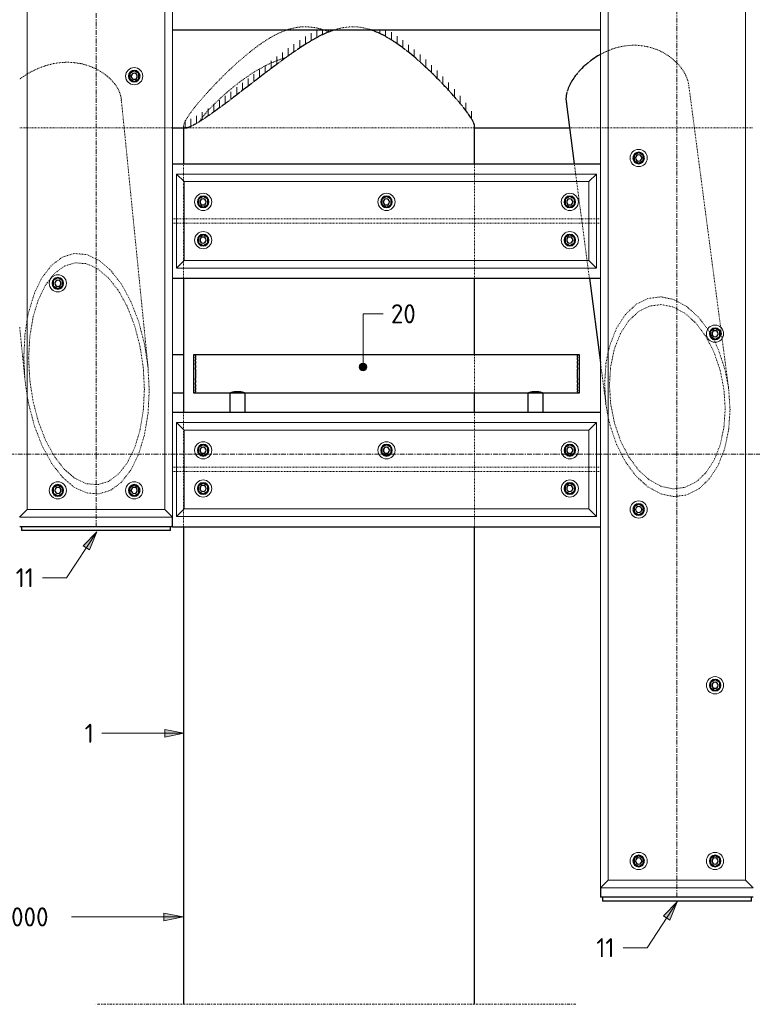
# Model space of a CAD drawing. Header units: millimetres. Extents: x -236694 to -141708, y -41476 to 103952.
# Tile 4 of 103: x -217655 to -215737, y -1440 to 1137. Entities that reach past the tile are written whole.
import ezdxf

# ---------------------------------------------------------------- set-up
doc = ezdxf.new("R2010")
doc.units = ezdxf.units.MM
for name, pattern in [('Dash dot', [15.875, 6.35, -4.7625, 0, -4.7625]), ('Grid Line', [22.225, 12.7, -3.175, 3.175, -3.175]), ('XX-HIDDEN', [4, 2, -2])]:
    doc.linetypes.add(name, pattern=pattern)
for name, color, linetype, lineweight in [('N-CO-BC-BETONVORM-G', 50, 'Continuous', 25), ('N-CO-BC-BETONVORM-G-1', 50, 'XX-HIDDEN', 18), ('N-CO-BC-BETONVORM-GN', 10, 'XX-HIDDEN', 18), ('N-CO-KC-KUNSTSTOFVORM-G', 7, 'Continuous', 13), ('N-CO-SC-STAALVORM-G', 10, 'Continuous', 25), ('X-XX-AL-CONSTRUCTIELIJN-G-1', 7, 'Grid Line', 18), ('X-XX-AL-CONSTRUCTIELIJN-G-2', 7, 'Dash dot', 18), ('X-XX-AL-T25-1', 250, 'Continuous', 13), ('X-XX-AL-T25-2', 7, 'Continuous', 13), ('X-XX-AL-VERWIJZING-G-1', 7, 'Grid Line', 18), ('X_XX_AL_DETAIL1_G', 7, 'Continuous', 13)]:
    doc.layers.add(name, color=color, linetype=linetype, lineweight=lineweight)
doc.styles.add('NLCS-ISO_1', font='NLCS-ISO.ttf', dxfattribs={"height": 50})

# ---------------------------------------------------------------- blocks, each defined once
blk = doc.blocks.new('GM_afdekklepje - GM_afdekklepje-V1-Doorsnede 1 dubbel geleidewerk')
at = {"layer": 'N-CO-SC-STAALVORM-G'}
for p, q in [((-246187.3, -190), (-246187.3, -200)), ((-246160.3, -200), (-246187.3, -200)), ((-245824.3, -200), (-246160.3, -200)), ((-245797.3, -200), (-245824.3, -200)), ((-245797.3, -200), (-245797.3, -190))]:
    blk.add_line(p, q, dxfattribs=at)
blk = doc.blocks.new('GM_Hakorit_3820 - GM_Hakorit_3820-3593615-Doorsnede 1 dubbel geleidewerk')
at = {"layer": 'N-CO-KC-KUNSTSTOFVORM-G'}
for p, q in [((-244671.6, 2684.9), (-244671.6, -1134.9)), ((-244651.6, 2665), (-244651.6, -1115)), ((-244291.6, 2665), (-244291.6, -1115)), ((-244671.6, -1135), (-244651.6, -1115)), ((-244651.6, -1115), (-244291.6, -1115)), ((-244291.6, -1115), (-244271.6, -1135)), ((-244271.6, -1135), (-244671.5, -1135))]:
    blk.add_line(p, q, dxfattribs=at)
for centre, start, end in [((-244571.6, 775), 90, 270), ((-244571.6, 775), 270, 90), ((-244371.6, 315), 90, 270), ((-244371.6, 315), 270, 90), ((-244571.6, -145), 90, 270), ((-244571.6, -145), 270, 90), ((-244371.6, -605), 90, 270), ((-244371.6, -605), 270, 90), ((-244571.6, -1065), 90, 270), ((-244571.6, -1065), 270, 90), ((-244371.6, -1065), 90, 270), ((-244371.6, -1065), 270, 90)]:
    blk.add_arc(centre, 22.5, start, end, dxfattribs=at)
blk = doc.blocks.new('GM_Hakorit_2850 - GM_Hakorit_2850-3594086-Doorsnede 1 dubbel geleidewerk')
at = {"layer": 'N-CO-KC-KUNSTSTOFVORM-G'}
for p, q in [((-245792.3, 2684.9), (-245792.3, -164.9)), ((-246172.3, 2665), (-246172.3, -145)), ((-245812.3, 2665), (-245812.3, -145)), ((-246192.3, -165), (-246172.3, -145)), ((-246172.3, -145), (-245812.3, -145)), ((-245812.3, -145), (-245792.3, -165)), ((-245792.3, -165), (-246192.2, -165))]:
    blk.add_line(p, q, dxfattribs=at)
for centre, start, end in [((-245892.3, 989), 90, 270), ((-245892.3, 989), 270, 90), ((-246092.3, 447), 90, 270), ((-246092.3, 447), 270, 90), ((-246092.3, -95), 90, 270), ((-246092.3, -95), 270, 90), ((-245892.3, -95), 90, 270), ((-245892.3, -95), 270, 90)]:
    blk.add_arc(centre, 22.5, start, end, dxfattribs=at)
blk = doc.blocks.new('GM_Hakorit_1100 - GM_Hakorit_1100-3713549-Doorsnede 1 dubbel geleidewerk')
at = {"layer": 'N-CO-KC-KUNSTSTOFVORM-G'}
for p, q in [((-244682, 2683), (-245781.9, 2683)), ((-245781.9, 2683), (-245761.9, 2663)), ((-245781.9, 2437.1), (-245781.9, 2682.9)), ((-244701.9, 2663), (-244681.9, 2683)), ((-244681.9, 2682.9), (-244681.9, 2437.1)), ((-244701.9, 2663), (-245761.9, 2663)), ((-245761.9, 2663), (-245761.9, 2457)), ((-244701.9, 2457), (-244701.9, 2663)), ((-245761.9, 2457), (-245781.9, 2437)), ((-244701.9, 2457), (-245761.9, 2457)), ((-244681.9, 2437), (-244701.9, 2457)), ((-244682, 2437), (-245781.9, 2437))]:
    blk.add_line(p, q, dxfattribs=at)
for centre, start, end in [((-245711.9, 2610), 0, 180), ((-245231.9, 2610), 360, 180), ((-244751.9, 2610), 360, 180), ((-245711.9, 2610), 180, 0), ((-245231.9, 2610), 180, 360), ((-244751.9, 2610), 180, 360), ((-245711.9, 2510), 0, 180), ((-244751.9, 2510), 0, 180), ((-245711.9, 2510), 180, 0), ((-244751.9, 2510), 180, 360)]:
    blk.add_arc(centre, 22.5, start, end, dxfattribs=at)
blk = doc.blocks.new('GM_Bouten_Moeren_Zeskant - M16-3610774-Doorsnede 1 dubbel geleidewerk')
at = {"layer": 'N-CO-SC-STAALVORM-G'}
for p, q in [((-248188.5, 2523.9), (-248200.5, 2516.9)), ((-248200.5, 2516.9), (-248200.5, 2503.1)), ((-248200.5, 2503.1), (-248188.5, 2496.1)), ((-248176.5, 2516.9), (-248188.5, 2523.9)), ((-248188.5, 2496.1), (-248176.5, 2503.1)), ((-248176.5, 2503.1), (-248176.5, 2516.9))]:
    blk.add_line(p, q, dxfattribs=at)
for radius, start, end in [(15, 0, 180), (15, 180, 0), (8, 0, 180), (8, 180, 0)]:
    blk.add_arc((-248188.5, 2510), radius, start, end, dxfattribs=at)
blk = doc.blocks.new('GM_Haalbuis_1000 - GM_Haalbuis_1000-3602095-Doorsnede 1 dubbel geleidewerk')
at = {"layer": 'N-CO-SC-STAALVORM-G'}
for p, q in [((-245731.9, 260), (-245736.9, 260)), ((-245736.9, 260), (-245736.9, 210)), ((-245731.9, 260), (-245731.9, 258.4)), ((-244731.9, 260), (-245731.9, 260)), ((-245731.9, 257.4), (-245731.9, 258.3)), ((-244726.9, 260), (-244731.9, 260)), ((-244731.9, 258.4), (-244731.9, 260)), ((-244731.9, 258.3), (-244731.9, 257.4)), ((-244726.9, 210), (-244726.9, 260)), ((-245731.9, 257.4), (-245731.9, 254.1)), ((-245731.9, 251.7), (-245731.9, 254.1)), ((-245731.9, 251.7), (-245731.9, 247)), ((-245731.9, 243.6), (-245731.9, 247)), ((-245731.9, 243.6), (-245731.9, 237.5)), ((-245731.9, 233.5), (-245731.9, 237.6)), ((-245731.9, 233.6), (-245731.9, 225.9)), ((-244731.9, 254.1), (-244731.9, 257.4)), ((-244731.9, 254.1), (-244731.9, 251.7)), ((-244731.9, 247), (-244731.9, 251.7)), ((-244731.9, 247), (-244731.9, 243.6)), ((-244731.9, 237.5), (-244731.9, 243.6)), ((-244731.9, 237.6), (-244731.9, 233.5)), ((-244731.9, 225.9), (-244731.9, 233.6)), ((-245736.9, 210), (-245736.9, 160)), ((-245731.9, 222.1), (-245731.9, 225.9)), ((-245731.9, 222.1), (-245731.9, 210)), ((-245731.9, 210), (-245731.9, 197.9)), ((-244731.9, 225.9), (-244731.9, 222.1)), ((-244731.9, 210), (-244731.9, 222.1)), ((-244731.9, 197.9), (-244731.9, 210)), ((-244726.9, 160), (-244726.9, 210)), ((-245731.9, 194.1), (-245731.9, 197.9)), ((-245731.9, 194.1), (-245731.9, 186.4)), ((-245731.9, 182.4), (-245731.9, 186.5)), ((-245731.9, 182.5), (-245731.9, 176.4)), ((-244731.9, 197.9), (-244731.9, 194.1)), ((-244731.9, 186.4), (-244731.9, 194.1)), ((-244731.9, 186.5), (-244731.9, 182.4)), ((-244731.9, 176.4), (-244731.9, 182.5)), ((-245736.9, 160), (-245731.9, 160)), ((-245731.9, 173), (-245731.9, 176.4)), ((-245731.9, 173), (-245731.9, 168.3)), ((-245731.9, 165.9), (-245731.9, 168.3)), ((-245731.9, 165.9), (-245731.9, 162.6)), ((-245731.9, 161.7), (-245731.9, 162.6)), ((-245731.9, 161.6), (-245731.9, 160)), ((-245731.9, 160), (-244731.9, 160)), ((-245641.9, 160), (-245641.9, 110)), ((-245601.9, 110), (-245601.9, 160)), ((-244861.9, 160), (-244861.9, 110)), ((-244821.9, 110), (-244821.9, 160)), ((-244731.9, 176.4), (-244731.9, 173)), ((-244731.9, 168.3), (-244731.9, 173)), ((-244731.9, 168.3), (-244731.9, 165.9)), ((-244731.9, 162.6), (-244731.9, 165.9)), ((-244731.9, 162.6), (-244731.9, 161.7)), ((-244731.9, 160), (-244731.9, 161.6)), ((-244731.9, 160), (-244726.9, 160))]:
    blk.add_line(p, q, dxfattribs=at)
for points, knots in [([(-245641.9, 160), (-245641.9, 160), (-245641.7, 160.1), (-245641.2, 160.3), (-245640.7, 160.5), (-245640, 160.7), (-245639.2, 161), (-245638.5, 161.3), (-245637.8, 161.5), (-245637.4, 161.6), (-245637.2, 161.7)], [-0.9884505, -0.9884505, -0.9884505, -0.9884505, -0.9444444, -0.9166667, -0.8888889, -0.8611111, -0.8333333, -0.8055556, -0.7916667, -0.7777778, -0.7777778, -0.7777778, -0.7777778]), ([(-245637.2, 161.7), (-245637, 161.7), (-245636.7, 161.9), (-245635.9, 162.1), (-245634.8, 162.4), (-245633.7, 162.7), (-245632.7, 162.9), (-245632, 163.1), (-245631.2, 163.2), (-245630.2, 163.4), (-245628.8, 163.7), (-245627.1, 163.9), (-245625.4, 164.1), (-245623.7, 164.1), (-245621.9, 164.2), (-245620.1, 164.1), (-245618.4, 164.1), (-245616.7, 163.9), (-245615, 163.7), (-245613.7, 163.4), (-245612.6, 163.2), (-245611.9, 163.1), (-245611.1, 162.9), (-245610.2, 162.7), (-245609, 162.4), (-245608, 162.1), (-245607.2, 161.9), (-245606.8, 161.7), (-245606.6, 161.7)], [-0.7777778, -0.7777778, -0.7777778, -0.7777778, -0.7638889, -0.75, -0.7222222, -0.6944444, -0.6805556, -0.6666667, -0.6527778, -0.6388889, -0.6111111, -0.5833333, -0.5555556, -0.5277778, -0.5, -0.4722222, -0.4444444, -0.4166667, -0.3888889, -0.3611111, -0.3472222, -0.3333333, -0.3194444, -0.3055556, -0.2777778, -0.25, -0.2361111, -0.2222222, -0.2222222, -0.2222222, -0.2222222]), ([(-245606.6, 161.7), (-245606.4, 161.6), (-245606.1, 161.5), (-245605.4, 161.3), (-245604.6, 161), (-245603.8, 160.7), (-245603.1, 160.5), (-245602.6, 160.3), (-245602.1, 160.1), (-245602, 160), (-245601.9, 160)], [-0.2222222, -0.2222222, -0.2222222, -0.2222222, -0.2083333, -0.1944444, -0.1666667, -0.1388889, -0.1111111, -0.0833333, -0.0555556, -0.0115545, -0.0115545, -0.0115545, -0.0115545]), ([(-244861.9, 160), (-244861.9, 160), (-244861.7, 160.1), (-244861.2, 160.3), (-244860.7, 160.5), (-244860, 160.7), (-244859.2, 161), (-244858.5, 161.3), (-244857.8, 161.5), (-244857.4, 161.6), (-244857.2, 161.7)], [-0.9884505, -0.9884505, -0.9884505, -0.9884505, -0.9444444, -0.9166667, -0.8888889, -0.8611111, -0.8333333, -0.8055556, -0.7916667, -0.7777778, -0.7777778, -0.7777778, -0.7777778]), ([(-244857.2, 161.7), (-244857, 161.7), (-244856.7, 161.9), (-244855.9, 162.1), (-244854.8, 162.4), (-244853.7, 162.7), (-244852.7, 162.9), (-244852, 163.1), (-244851.2, 163.2), (-244850.2, 163.4), (-244848.8, 163.7), (-244847.1, 163.9), (-244845.4, 164.1), (-244843.7, 164.1), (-244841.9, 164.2), (-244840.1, 164.1), (-244838.4, 164.1), (-244836.7, 163.9), (-244835, 163.7), (-244833.7, 163.4), (-244832.6, 163.2), (-244831.9, 163.1), (-244831.1, 162.9), (-244830.2, 162.7), (-244829, 162.4), (-244828, 162.1), (-244827.2, 161.9), (-244826.8, 161.7), (-244826.6, 161.7)], [-0.7777778, -0.7777778, -0.7777778, -0.7777778, -0.7638889, -0.75, -0.7222222, -0.6944444, -0.6805556, -0.6666667, -0.6527778, -0.6388889, -0.6111111, -0.5833333, -0.5555556, -0.5277778, -0.5, -0.4722222, -0.4444444, -0.4166667, -0.3888889, -0.3611111, -0.3472222, -0.3333333, -0.3194444, -0.3055556, -0.2777778, -0.25, -0.2361111, -0.2222222, -0.2222222, -0.2222222, -0.2222222]), ([(-244826.6, 161.7), (-244826.4, 161.6), (-244826.1, 161.5), (-244825.4, 161.3), (-244824.6, 161), (-244823.8, 160.7), (-244823.1, 160.5), (-244822.6, 160.3), (-244822.1, 160.1), (-244822, 160), (-244821.9, 160)], [-0.2222222, -0.2222222, -0.2222222, -0.2222222, -0.2083333, -0.1944444, -0.1666667, -0.1388889, -0.1111111, -0.0833333, -0.0555556, -0.0115545, -0.0115545, -0.0115545, -0.0115545])]:
    blk.add_open_spline(points, degree=3, knots=knots, dxfattribs=at)
blk = doc.blocks.new('GM_Haalbuis_1000 - GM_Haalbuis_1000-3744236-Doorsnede 1 dubbel geleidewerk')
at = {"layer": 'N-CO-SC-STAALVORM-G'}
for p, q in [((-245763.3, 260), (-245792.3, 260)), ((-245792.3, 160), (-245763.3, 160))]:
    blk.add_line(p, q, dxfattribs=at)
blk = doc.blocks.new('NLI_Balk_Buis - ø813_20-3690250-Doorsnede 1 dubbel geleidewerk')
at = {"layer": 'N-CO-BC-BETONVORM-GN'}
for p, q in [((-246192.2, 853.5), (-246172.3, 853.5)), ((-246172.2, 853.5), (-245918.8, 853.5)), ((-245918.7, 853.5), (-245812.3, 853.5)), ((-245812.2, 853.5), (-245792.3, 853.5)), ((-245754, 853.5), (-245001.3, 853.5)), ((-244752, 853.5), (-244671.6, 853.5)), ((-244671.5, 853.5), (-244651.6, 853.5)), ((-244651.5, 853.5), (-244425.7, 853.5)), ((-244425.7, 853.5), (-244291.6, 853.5)), ((-244291.5, 853.5), (-244271.6, 853.5))]:
    blk.add_line(p, q, dxfattribs=at)
at = {"layer": 'N-CO-SC-STAALVORM-G'}
for p, q in [((-245792.3, 853.5), (-245758.1, 853.5)), ((-245758, 853.5), (-245754, 853.5)), ((-245001.2, 853.5), (-244752.4, 853.5)), ((-244752.3, 853.5), (-244752.1, 853.5))]:
    blk.add_line(p, q, dxfattribs=at)
blk = doc.blocks.new('NLI_Balk_H - HEB300-V10-Doorsnede 1 dubbel geleidewerk')
at = {"layer": 'N-CO-BC-BETONVORM-GN'}
for p, q in [((-241219.8, 1915.5), (-241230.2, 1915.5)), ((-241199.9, 1915.5), (-241219.8, 1915.5)), ((-240139.9, 1915.5), (-241199.8, 1915.5)), ((-240119.9, 1915.5), (-240139.8, 1915.5)), ((-240109.5, 1915.5), (-240119.8, 1915.5)), ((-241219.8, 1904.5), (-241230.2, 1904.5)), ((-241199.9, 1904.5), (-241219.8, 1904.5)), ((-240139.9, 1904.5), (-241199.8, 1904.5)), ((-240119.9, 1904.5), (-240139.8, 1904.5)), ((-240109.5, 1904.5), (-240119.8, 1904.5))]:
    blk.add_line(p, q, dxfattribs=at)

msp = doc.modelspace()

# ---------------------------------------------------------------- hatches: boundary and pattern name
at = {"layer": 'X-XX-AL-T25-1'}
h = msp.add_hatch(color=256, dxfattribs=at)
edge = h.paths.add_edge_path(flags=0)
edge.add_arc((-216755.9, 227.7), 10, 0, 360)
for points in [[(-217453, -203.8), (-217488.9, -240), (-217472.2, -251)], [(-217224.9, -730.7), (-217274.9, -720.7), (-217274.9, -740.7)], [(-215933, -1172.2), (-215968.9, -1208.3), (-215952.2, -1219.4)], [(-217227, -1211.3), (-217277, -1201.3), (-217277, -1221.3)]]:
    msp.add_hatch(color=256, dxfattribs=at).paths.add_polyline_path(points, flags=0)

# ---------------------------------------------------------------- linework, layer by layer
at = {"layer": 'N-CO-BC-BETONVORM-GN'}
for p, q in [((-215819.7, 332.1), (-215902.9, 964.7)), ((-217318.7, 226.4), (-217388.9, 929.7)), ((-217225.9, 858.4), (-217225.9, 853.5)), ((-217225.9, 760), (-217225.9, 733)), ((-216463.9, 733), (-216463.9, 760)), ((-216202.7, 760), (-216199.1, 733)), ((-217225.9, 733), (-217225.9, 714.4)), ((-216463.9, 713), (-216463.9, 733)), ((-216199.1, 733), (-216196.5, 713)), ((-217225.9, 714.3), (-217225.9, 615.5)), ((-216463.9, 615.5), (-216463.9, 713)), ((-216196.5, 713), (-216183.7, 615.5)), ((-217225.9, 615.5), (-217225.9, 604.5)), ((-217225.9, 604.5), (-217225.9, 505.7)), ((-216463.9, 604.5), (-216463.9, 615.5)), ((-216463.9, 507), (-216463.9, 604.5)), ((-216183.7, 615.5), (-216182.2, 604.5)), ((-216182.2, 604.5), (-216169.4, 507)), ((-217225.9, 505.6), (-217225.9, 487)), ((-216463.9, 487), (-216463.9, 507)), ((-216169.4, 507), (-216166.8, 487)), ((-217225.9, 487), (-217225.9, 460)), ((-216463.9, 460), (-216463.9, 487)), ((-216166.8, 487), (-216163.2, 460)), ((-217654.8, 332.5), (-217641, 194.2)), ((-215848.5, 319), (-215846.1, 314.9)), ((-215846, 314.8), (-215840.6, 305.2)), ((-215815.8, 302.3), (-215819.7, 332)), ((-215840.5, 305), (-215838.3, 300.8)), ((-215838.2, 300.6), (-215834.2, 292.7)), ((-215798.6, 171.3), (-215815.8, 302.2)), ((-216463.9, 160), (-216463.9, 260)), ((-217641.2, 196), (-217644, 254.8)), ((-216134.1, 238.4), (-216119.7, 129)), ((-217318.7, 226.4), (-217315.7, 165.9)), ((-216119.9, 130.4), (-216123.3, 183.9)), ((-216114.3, 97.3), (-216119.7, 129)), ((-217225.9, 110), (-217225.9, 83)), ((-216463.9, 83), (-216463.9, 110)), ((-217225.9, 83), (-217225.9, 64.4)), ((-216463.9, 63), (-216463.9, 83)), ((-217225.9, 64.3), (-217225.9, -34.5)), ((-216463.9, -34.5), (-216463.9, 63)), ((-217225.9, -34.5), (-217225.9, -45.5)), ((-217225.9, -45.5), (-217225.9, -144.3)), ((-216463.9, -45.5), (-216463.9, -34.5)), ((-216463.9, -143), (-216463.9, -45.5)), ((-217225.9, -144.4), (-217225.9, -163)), ((-216463.9, -163), (-216463.9, -143)), ((-217225.9, -163), (-217225.9, -190)), ((-216463.9, -190), (-216463.9, -163))]:
    msp.add_line(p, q, dxfattribs=at)
at = {"layer": 'N-CO-BC-BETONVORM-GN', "flags": 128}
for points in [[(-217635, 354.5), (-217631.5, 370.8), (-217616.4, 420.6), (-217595.9, 462.3), (-217571.1, 494.4), (-217542.7, 515.6), (-217511.9, 525), (-217479.8, 522.3), (-217447.8, 507.6), (-217417, 481.5), (-217388.6, 445), (-217363.8, 399.5), (-217343.3, 346.7), (-217328.2, 288.7), (-217319, 229.1)], [(-217328.3, 169.3), (-217331.2, 226.3), (-217339.9, 282.6), (-217353.9, 336.2), (-217372.7, 384.9), (-217395.7, 426.9), (-217421.9, 460.6), (-217450.3, 484.7), (-217479.8, 498.2), (-217509.4, 500.7), (-217537.8, 492), (-217564, 472.5), (-217587, 442.9), (-217605.8, 404.4), (-217619.8, 358.4), (-217628.4, 306.7), (-217631.4, 251.4)], [(-216114.2, 267.2), (-216109.1, 286.4), (-216092, 329.9), (-216069, 365.4), (-216041.2, 391.6), (-216009.9, 407.2), (-215976.3, 411.6), (-215942, 404.5), (-215908.4, 386.3), (-215877.1, 357.8), (-215853.4, 326.7)], [(-215807.6, 119), (-215811, 169.4), (-215820.7, 219), (-215836.6, 265.6), (-215857.8, 307.1), (-215883.4, 341.8), (-215912.3, 368.1), (-215943.3, 384.9), (-215975, 391.4), (-216006, 387.3), (-216034.9, 372.9), (-216060.5, 348.8), (-216081.7, 316), (-216097.6, 275.9), (-216107.4, 230.4), (-216110.7, 181.3)], [(-217644, 254.8), (-217640.9, 314.8), (-217635.1, 354)], [(-215853.3, 326.6), (-215849.3, 320.3), (-215848.6, 319.1)], [(-215834.2, 292.6), (-215826.3, 275.3), (-215809.2, 224.8), (-215798.7, 172.5)], [(-216123.3, 183.9), (-216119.8, 237.1), (-216114.3, 266.8)], [(-217631.4, 251.4), (-217628.4, 194.4), (-217619.8, 138.1), (-217605.8, 84.5), (-217587, 35.8), (-217564, -6.2), (-217537.8, -39.9), (-217509.4, -64), (-217479.8, -77.5), (-217450.3, -80), (-217421.9, -71.3), (-217395.7, -51.8), (-217372.7, -22.2), (-217353.9, 16.3), (-217339.9, 62.3), (-217331.2, 114), (-217328.3, 169.3)], [(-217635.1, 150.7), (-217640.9, 193.1), (-217641, 194.2)], [(-216110.7, 181.3), (-216107.4, 130.9), (-216097.6, 81.3), (-216081.7, 34.7), (-216060.5, -6.8), (-216034.9, -41.5), (-216006, -67.8), (-215975, -84.6), (-215943.3, -91.1), (-215912.3, -87), (-215883.4, -72.7), (-215857.8, -48.5), (-215836.6, -15.7), (-215820.7, 24.4), (-215811, 69.9), (-215807.6, 119)], [(-217315.7, 165.9), (-217318.8, 105.9), (-217328.2, 49.9), (-217343.3, 0.1), (-217363.8, -41.7), (-217388.6, -73.7), (-217417, -94.9), (-217447.8, -104.3), (-217479.8, -101.6), (-217511.9, -86.9), (-217542.7, -60.8), (-217571.1, -24.3), (-217595.9, 21.2), (-217616.4, 74), (-217631.5, 132), (-217635, 150.1)], [(-215798.6, 171.3), (-215798.6, 171), (-215795, 116.4)], [(-215795, 116.4), (-215798.6, 63.2), (-215809.2, 13.8), (-215826.3, -29.6), (-215849.3, -65.1), (-215877.1, -91.3), (-215908.4, -106.9), (-215942, -111.3), (-215976.3, -104.2), (-216009.9, -86), (-216041.2, -57.5), (-216069, -20), (-216092, 25), (-216109.1, 75.5), (-216114.2, 96.9)]]:
    msp.add_lwpolyline(points, dxfattribs=at)
at = {"layer": 'N-CO-BC-BETONVORM-GN'}
for points, knots in [([(-217225.9, 858.4), (-217225.9, 861.4), (-217222.7, 870.5), (-217209.2, 891.5), (-217188.2, 918.3), (-217161.1, 949.3), (-217129, 983), (-217098.6, 1012.4), (-217072, 1036), (-217051, 1053.4), (-217032.5, 1067.5), (-217018.9, 1077), (-217010.9, 1082.2), (-217004.8, 1086), (-216998.7, 1089.7), (-216992.4, 1093.4), (-216986, 1096.9), (-216979.4, 1100.1), (-216972.8, 1103.2), (-216966, 1106.1), (-216960.1, 1108.4), (-216956.4, 1109.7), (-216955.1, 1110.2)], [0.0474754, 0.0474754, 0.0474754, 0.0474754, 0.0930233, 0.1395349, 0.1860465, 0.2325581, 0.2790698, 0.3255814, 0.3488372, 0.372093, 0.3953488, 0.4069767, 0.4127907, 0.4186047, 0.4244186, 0.4302326, 0.4360465, 0.4418605, 0.4476744, 0.4534884, 0.4593023, 0.4626175, 0.4626175, 0.4626175, 0.4626175]), ([(-216954.8, 1110.2), (-216953.9, 1110.6), (-216950.6, 1111.6), (-216944.9, 1113.2), (-216937.6, 1115), (-216930.2, 1116.5), (-216922.7, 1117.5), (-216915.2, 1118.1), (-216907.5, 1118.3), (-216899.8, 1118.1), (-216892.2, 1117.5), (-216884.6, 1116.5), (-216877, 1115), (-216869.5, 1113.2), (-216863.6, 1111.6), (-216860.1, 1110.6), (-216859.2, 1110.2)], [0.46282614, 0.46282614, 0.46282614, 0.46282614, 0.46511628, 0.47093023, 0.47674419, 0.48255814, 0.48837209, 0.49418605, 0.5, 0.50581395, 0.51162791, 0.51744186, 0.52325581, 0.52906977, 0.53488372, 0.53716961, 0.53716961, 0.53716961, 0.53716961]), ([(-216858.9, 1110.2), (-216857.5, 1109.7), (-216853.7, 1108.4), (-216849, 1106.7), (-216845.7, 1105.4), (-216844.8, 1105)], [0.5373783, 0.5373783, 0.5373783, 0.5373783, 0.54069767, 0.54651163, 0.54868679, 0.54868679, 0.54868679, 0.54868679]), ([(-216734.9, 1110.2), (-216735.9, 1110.6), (-216739.1, 1111.6), (-216744.9, 1113.2), (-216752.2, 1115), (-216759.6, 1116.5), (-216767, 1117.5), (-216774.6, 1118.1), (-216782.2, 1118.3), (-216789.9, 1118.1), (-216797.5, 1117.5), (-216805.1, 1116.5), (-216812.7, 1115), (-216820.2, 1113.2), (-216826.2, 1111.6), (-216829.6, 1110.6), (-216830.6, 1110.2)], [0.46283039, 0.46283039, 0.46283039, 0.46283039, 0.46511628, 0.47093023, 0.47674419, 0.48255814, 0.48837209, 0.49418605, 0.5, 0.50581395, 0.51162791, 0.51744186, 0.52325581, 0.52906977, 0.53488372, 0.53717386, 0.53717386, 0.53717386, 0.53717386]), ([(-215902.9, 964.8), (-215903.2, 967.1), (-215904.6, 974.6), (-215908.7, 987.2), (-215916.7, 1002.3), (-215927.3, 1016.9), (-215940.5, 1030.4), (-215956, 1042.6), (-215973.5, 1053.1), (-215992.7, 1061.4), (-216013.3, 1067.1), (-216034.9, 1070.1), (-216057, 1070.1), (-216079.2, 1067.1), (-216098.3, 1062), (-216109.8, 1057.7), (-216114.2, 1055.9)], [0.0662875, 0.0662875, 0.0662875, 0.0662875, 0.0869565, 0.1304348, 0.173913, 0.2173913, 0.2608696, 0.3043478, 0.3478261, 0.3913043, 0.4347826, 0.4782609, 0.5217391, 0.5652174, 0.6086957, 0.6368502, 0.6368502, 0.6368502, 0.6368502]), ([(-216958.9, 1037.1), (-216959.3, 1037), (-216964.3, 1035.6), (-216973.9, 1032.6), (-216987.2, 1027.6), (-217000.1, 1022), (-217016.6, 1013.9), (-217036.3, 1002.9), (-217058.3, 988.7), (-217085.5, 969.1), (-217115.9, 944.2), (-217146.4, 915.6), (-217170, 890.2), (-217180.8, 876.2), (-217184.5, 870.2), (-217184.8, 869.8)], [0.5515212, 0.5515212, 0.5515212, 0.5515212, 0.5526316, 0.5657895, 0.5789474, 0.5921053, 0.6052632, 0.6315789, 0.6578947, 0.6842105, 0.7368421, 0.7894737, 0.8421053, 0.8947368, 0.8988306, 0.8988306, 0.8988306, 0.8988306]), ([(-216114.3, 1055.8), (-216116.7, 1054.8), (-216123.5, 1051.8), (-216130.1, 1048.5), (-216134.3, 1046.2)], [0.63705829, 0.63705829, 0.63705829, 0.63705829, 0.65217391, 0.68045139, 0.68045139, 0.68045139, 0.68045139]), ([(-217388.9, 929.7), (-217389.2, 932.3), (-217390.4, 939.2), (-217394.5, 950.7), (-217402.1, 964.1), (-217412.5, 977), (-217425.4, 989.3), (-217440.6, 1000.3), (-217457.9, 1009.9), (-217477, 1017.5), (-217497.5, 1022.8), (-217519, 1025.5), (-217541.1, 1025.5), (-217563.3, 1022.8), (-217585.1, 1017.5), (-217606, 1009.9), (-217622.6, 1001.9), (-217631.9, 996.6), (-217635, 994.7)], [0.0607071, 0.0607071, 0.0607071, 0.0607071, 0.0869565, 0.1304348, 0.173913, 0.2173913, 0.2608696, 0.3043478, 0.3478261, 0.3913043, 0.4347826, 0.4782609, 0.5217391, 0.5652174, 0.6086957, 0.6521739, 0.6956522, 0.7175272, 0.7175272, 0.7175272, 0.7175272]), ([(-217635.1, 994.6), (-217638.1, 992.8), (-217645, 988.5), (-217651.4, 983.9), (-217655, 981.2)], [0.71776294, 0.71776294, 0.71776294, 0.71776294, 0.73913043, 0.76773039, 0.76773039, 0.76773039, 0.76773039]), ([(-217220.9, 853.5), (-217222.5, 853.5), (-217225, 854.3), (-217225.8, 856.6), (-217225.9, 858.2)], [0.0009688, 0.0009688, 0.0009688, 0.0009688, 0.02325581, 0.04651163, 0.04651163, 0.04651163, 0.04651163])]:
    msp.add_open_spline(points, degree=3, knots=knots, dxfattribs=at)
for points in [[(-216877.6, 1089.5), (-216878.4, 1089.1), (-216879.1, 1088.8), (-216879.8, 1088.4)], [(-216688.8, 1088.4), (-216689.4, 1088.8), (-216690.1, 1089.1), (-216690.8, 1089.5)], [(-216927.3, 1059), (-216929, 1057.9), (-216930.6, 1056.8), (-216932.2, 1055.7)], [(-216642, 1055.7), (-216643.4, 1056.8), (-216644.8, 1057.9), (-216646.2, 1059)], [(-216969, 1029.6), (-216971.4, 1027.8), (-216973.8, 1026.1), (-216976.2, 1024.3)], [(-216604.7, 1024.3), (-216606.6, 1026.1), (-216608.6, 1027.8), (-216610.6, 1029.6)], [(-216162, 1027.9), (-216163.1, 1027.1), (-216164.1, 1026.3), (-216165.1, 1025.5)], [(-217009.2, 999.5), (-217010.3, 998.6), (-217011.4, 997.8), (-217012.5, 997)], [(-216574.8, 996.5), (-216575.9, 997.5), (-216576.9, 998.5), (-216577.9, 999.5)], [(-216191.8, 999.9), (-216192.7, 998.8), (-216193.6, 997.8), (-216194.5, 996.7)], [(-217040.1, 975.8), (-217042.4, 974), (-217044.8, 972.2), (-217047.2, 970.3)], [(-216548.8, 970.3), (-216550.6, 972.2), (-216552.3, 974), (-216554.1, 975.8)], [(-216210.8, 973.3), (-216211, 973.1), (-216211.1, 972.8), (-216211.3, 972.6)], [(-215902.4, 958.5), (-215902.4, 960.3), (-215902.6, 962.2), (-215902.8, 964)], [(-217388.7, 924.7), (-217388.7, 926), (-217388.7, 927.4), (-217388.8, 928.8)], [(-217100.3, 929.6), (-217102.8, 927.8), (-217105.2, 926), (-217107.5, 924.2)], [(-217074.8, 949.1), (-217075.9, 948.3), (-217076.9, 947.5), (-217077.9, 946.7)], [(-216526.7, 946.7), (-216527.4, 947.5), (-216528.1, 948.3), (-216528.8, 949.1)], [(-216506.9, 924.2), (-216508.4, 926), (-216510, 927.8), (-216511.6, 929.6)], [(-216220.9, 951), (-216221.3, 949.6), (-216221.7, 948.1), (-216222.1, 946.6)], [(-217125.1, 911.1), (-217127.1, 909.6), (-217129, 908.2), (-217130.9, 906.8)], [(-216492.7, 906.8), (-216493.8, 908.2), (-216494.9, 909.6), (-216496.1, 911.1)], [(-216224.5, 927.4), (-216224.4, 927.1), (-216224.4, 926.8), (-216224.4, 926.5)], [(-217169.9, 879.4), (-217171.8, 878.1), (-217173.8, 876.8), (-217175.6, 875.6)], [(-217151.6, 891.9), (-217152.7, 891.2), (-217153.8, 890.4), (-217154.9, 889.6)], [(-216479.8, 889.6), (-216480.3, 890.4), (-216480.9, 891.2), (-216481.4, 891.9)], [(-216470.7, 875.6), (-216471.4, 876.8), (-216472.1, 878.1), (-216473, 879.4)], [(-217211, 855.9), (-217211.9, 855.5), (-217212.7, 855.2), (-217213.5, 854.9)], [(-217199.7, 861.2), (-217201.1, 860.4), (-217202.6, 859.7), (-217204, 859)], [(-217186, 869.1), (-217187.8, 867.9), (-217189.6, 866.9), (-217191.3, 865.8)], [(-216465.7, 865.8), (-216466.1, 866.9), (-216466.6, 867.9), (-216467.2, 869.1)], [(-216463.9, 859.1), (-216463.9, 859.7), (-216464, 860.4), (-216464.2, 861.1)]]:
    msp.add_open_spline(points, degree=3, dxfattribs=at)
at = {"layer": 'N-CO-SC-STAALVORM-G'}
for p, q in [((-217254.8, 1110), (-216134.2, 1110)), ((-216224.1, 922.5), (-216202.7, 760)), ((-217225.9, 853.5), (-217225.9, 760)), ((-216463.9, 760), (-216463.9, 858.4)), ((-217254.8, 760), (-216134.2, 760)), ((-217254.8, 460), (-216134.2, 460)), ((-217225.9, 460), (-217225.9, 110)), ((-216463.9, 260), (-216463.9, 460)), ((-216163.2, 460), (-216134.2, 239.2)), ((-216463.9, 110), (-216463.9, 160)), ((-217254.8, 110), (-216134.2, 110)), ((-217254.8, -190), (-217254.8, -165)), ((-217622.8, -190), (-217654.8, -190)), ((-217286.8, -190), (-217622.8, -190)), ((-217254.8, -190), (-217286.8, -190)), ((-217254.8, -190), (-216134.2, -190)), ((-217225.9, -190), (-217225.9, -1440)), ((-216463.9, -1440), (-216463.9, -190)), ((-216134.2, -1135), (-216134.2, -1160)), ((-216102.2, -1160), (-216134.2, -1160)), ((-215766.2, -1160), (-216102.2, -1160)), ((-215734.2, -1160), (-215766.2, -1160))]:
    msp.add_line(p, q, dxfattribs=at)
for points, knots in [([(-216830.8, 1110.2), (-216832.2, 1109.7), (-216836.1, 1108.4), (-216842.3, 1106.1), (-216849.5, 1103.2), (-216856.6, 1100.1), (-216863.6, 1096.9), (-216870.5, 1093.4), (-216875.1, 1090.9), (-216877.5, 1089.6), (-216877.6, 1089.6)], [0.53738254, 0.53738254, 0.53738254, 0.53738254, 0.54069767, 0.54651163, 0.55232558, 0.55813953, 0.56395349, 0.56976744, 0.5755814, 0.57586168, 0.57586168, 0.57586168, 0.57586168]), ([(-216690.8, 1089.6), (-216690.9, 1089.6), (-216693.1, 1090.9), (-216697.4, 1093.4), (-216703.8, 1096.9), (-216710.3, 1100.1), (-216717, 1103.2), (-216723.8, 1106.1), (-216729.7, 1108.4), (-216733.3, 1109.7), (-216734.7, 1110.2)], [0.42414058, 0.42414058, 0.42414058, 0.42414058, 0.4244186, 0.43023256, 0.43604651, 0.44186047, 0.44767442, 0.45348837, 0.45930233, 0.4626217, 0.4626217, 0.4626217, 0.4626217]), ([(-216879.8, 1088.3), (-216881.2, 1087.6), (-216884.9, 1085.6), (-216890.7, 1082.2), (-216899.5, 1077), (-216911.8, 1069.3), (-216921.7, 1062.8), (-216927.3, 1059.1)], [0.57778754, 0.57778754, 0.57778754, 0.57778754, 0.58139535, 0.5872093, 0.59302326, 0.60465116, 0.62009188, 0.62009188, 0.62009188, 0.62009188]), ([(-216646.3, 1059.1), (-216651.2, 1062.8), (-216659.9, 1069.3), (-216670.9, 1077), (-216678.8, 1082.2), (-216684.1, 1085.6), (-216687.5, 1087.6), (-216688.7, 1088.3)], [0.37990764, 0.37990764, 0.37990764, 0.37990764, 0.39534884, 0.40697674, 0.4127907, 0.41860465, 0.42221427, 0.42221427, 0.42221427, 0.42221427]), ([(-216932.3, 1055.7), (-216933.4, 1054.9), (-216942.9, 1048.4), (-216955.2, 1039.7), (-216966.1, 1031.7), (-216969, 1029.6)], [0.62469644, 0.62469644, 0.62469644, 0.62469644, 0.62790698, 0.65116279, 0.65946526, 0.65946526, 0.65946526, 0.65946526]), ([(-216610.7, 1029.6), (-216613.1, 1031.7), (-216622.2, 1039.7), (-216632.7, 1048.4), (-216640.9, 1054.9), (-216641.9, 1055.7)], [0.34053406, 0.34053406, 0.34053406, 0.34053406, 0.34883721, 0.37209302, 0.37530338, 0.37530338, 0.37530338, 0.37530338]), ([(-216134.4, 1046.1), (-216136.6, 1044.9), (-216145.1, 1040), (-216154.3, 1033.8), (-216161, 1028.7), (-216162, 1027.9)], [0.68065839, 0.68065839, 0.68065839, 0.68065839, 0.69565217, 0.73913043, 0.74680328, 0.74680328, 0.74680328, 0.74680328]), ([(-216976.2, 1024.3), (-216978.9, 1022.3), (-216989.5, 1014.4), (-217000.5, 1006.1), (-217008.7, 999.9), (-217009.2, 999.5)], [0.66651123, 0.66651123, 0.66651123, 0.66651123, 0.6744186, 0.69767442, 0.69926309, 0.69926309, 0.69926309, 0.69926309]), ([(-216577.9, 999.5), (-216584.4, 1005.7), (-216593.2, 1014), (-216602.4, 1022.3), (-216604.6, 1024.3)], [0.30073588, 0.30073588, 0.30073588, 0.30073588, 0.3255814, 0.33348818, 0.33348818, 0.33348818, 0.33348818]), ([(-216165.1, 1025.5), (-216168.6, 1022.6), (-216177.4, 1015.1), (-216186, 1006.4), (-216191.1, 1000.7), (-216191.7, 999.9)], [0.7548165, 0.7548165, 0.7548165, 0.7548165, 0.7826087, 0.82608696, 0.83277493, 0.83277493, 0.83277493, 0.83277493]), ([(-217012.5, 997), (-217018.5, 992.4), (-217027.7, 985.3), (-217036.8, 978.3), (-217040, 975.9)], [0.70259121, 0.70259121, 0.70259121, 0.70259121, 0.72093023, 0.73099459, 0.73099459, 0.73099459, 0.73099459]), ([(-216554.1, 975.9), (-216556.6, 978.3), (-216563.3, 985.1), (-216570.3, 992), (-216574.8, 996.4)], [0.26900213, 0.26900213, 0.26900213, 0.26900213, 0.27906977, 0.29669871, 0.29669871, 0.29669871, 0.29669871]), ([(-216194.5, 996.7), (-216197.1, 993.5), (-216203.1, 985.8), (-216208.2, 978), (-216210.8, 973.4)], [0.84227009, 0.84227009, 0.84227009, 0.84227009, 0.86956522, 0.90891616, 0.90891616, 0.90891616, 0.90891616]), ([(-217047.2, 970.3), (-217049, 969), (-217058, 962), (-217067.2, 954.9), (-217074.5, 949.3), (-217074.8, 949.1)], [0.73856555, 0.73856555, 0.73856555, 0.73856555, 0.74418605, 0.76744186, 0.76840335, 0.76840335, 0.76840335, 0.76840335]), ([(-216528.8, 949.1), (-216529, 949.3), (-216535.4, 956.2), (-216542, 963.3), (-216548.8, 970.3)], [0.23159515, 0.23159515, 0.23159515, 0.23159515, 0.23255814, 0.26143216, 0.26143216, 0.26143216, 0.26143216]), ([(-216211.3, 972.6), (-216212.8, 969.8), (-216216.6, 962.5), (-216219.5, 955.4), (-216220.8, 951.1)], [0.91124809, 0.91124809, 0.91124809, 0.91124809, 0.93478261, 0.97398699, 0.97398699, 0.97398699, 0.97398699]), ([(-217078, 946.7), (-217083.6, 942.3), (-217091.1, 936.6), (-217098.4, 931.1), (-217100.3, 929.6)], [0.77190638, 0.77190638, 0.77190638, 0.77190638, 0.79069767, 0.79725955, 0.79725955, 0.79725955, 0.79725955]), ([(-217130.9, 906.8), (-217131.7, 906.2), (-217138.6, 901.2), (-217145.4, 896.3), (-217151.3, 892.1), (-217151.5, 892)], [0.83429709, 0.83429709, 0.83429709, 0.83429709, 0.8372093, 0.86046512, 0.86137949, 0.86137949, 0.86137949, 0.86137949]), ([(-217107.6, 924.1), (-217109.9, 922.4), (-217115.8, 918), (-217121.6, 913.7), (-217125.1, 911.1)], [0.80579702, 0.80579702, 0.80579702, 0.80579702, 0.81395349, 0.82697519, 0.82697519, 0.82697519, 0.82697519]), ([(-216496.1, 911.1), (-216498.2, 913.7), (-216501.7, 918), (-216505.4, 922.4), (-216506.9, 924.1)], [0.17302443, 0.17302443, 0.17302443, 0.17302443, 0.18604651, 0.1942028, 0.1942028, 0.1942028, 0.1942028]), ([(-216481.5, 892), (-216481.6, 892.1), (-216484.9, 896.8), (-216488.7, 901.7), (-216492.7, 906.8)], [0.13861966, 0.13861966, 0.13861966, 0.13861966, 0.13953488, 0.16570288, 0.16570288, 0.16570288, 0.16570288]), ([(-217154.9, 889.6), (-217159.1, 886.7), (-217164.2, 883.2), (-217169, 880), (-217169.9, 879.4)], [0.86602353, 0.86602353, 0.86602353, 0.86602353, 0.88372093, 0.88780825, 0.88780825, 0.88780825, 0.88780825]), ([(-217213.6, 854.9), (-217213.8, 854.8), (-217216.7, 853.9), (-217219, 853.5), (-217220.7, 853.5)], [0.97426198, 0.97426198, 0.97426198, 0.97426198, 0.97674419, 1, 1, 1, 1]), ([(-217204, 859), (-217204.6, 858.7), (-217207, 857.5), (-217209.3, 856.5), (-217210.9, 855.9)], [0.94952102, 0.94952102, 0.94952102, 0.94952102, 0.95348837, 0.966784, 0.966784, 0.966784, 0.966784]), ([(-217191.3, 865.8), (-217192.5, 865.1), (-217195.4, 863.5), (-217198.1, 862), (-217199.6, 861.2)], [0.9237038, 0.9237038, 0.9237038, 0.9237038, 0.93023256, 0.94002743, 0.94002743, 0.94002743, 0.94002743]), ([(-217175.7, 875.6), (-217177.8, 874.2), (-217181.3, 872), (-217184.6, 869.9), (-217185.9, 869.1)], [0.89686353, 0.89686353, 0.89686353, 0.89686353, 0.90697674, 0.91394241, 0.91394241, 0.91394241, 0.91394241]), ([(-216467.2, 869.1), (-216467.6, 869.9), (-216468.6, 872), (-216469.8, 874.2), (-216470.6, 875.6)], [0.08605648, 0.08605648, 0.08605648, 0.08605648, 0.09302326, 0.10313475, 0.10313475, 0.10313475, 0.10313475])]:
    msp.add_open_spline(points, degree=3, knots=knots, dxfattribs=at)
for points in [[(-216511.6, 929.6), (-216516.3, 935.1), (-216521.4, 940.8), (-216526.6, 946.7)], [(-216223.1, 942.5), (-216224.2, 937.3), (-216224.6, 932.2), (-216224.5, 927.4)], [(-216222.1, 946.6), (-216222.5, 945.2), (-216222.8, 943.9), (-216223.1, 942.5)], [(-216224.4, 926.5), (-216224.3, 925.1), (-216224.2, 923.8), (-216224, 922.5)], [(-216224, 921.9), (-216223.7, 920.2), (-216223.4, 918.5), (-216223, 916.9)], [(-216473, 879.4), (-216474.9, 882.6), (-216477.2, 886), (-216479.8, 889.6)], [(-216464.2, 861.1), (-216464.5, 862.5), (-216465, 864.1), (-216465.7, 865.8)], [(-216463.9, 858.4), (-216463.9, 858.6), (-216463.9, 858.8), (-216463.9, 859.1)]]:
    msp.add_open_spline(points, degree=3, dxfattribs=at)
at = {"layer": 'X-XX-AL-CONSTRUCTIELIJN-G-1'}
for p, q in [((-217454.8, 2710), (-217454.8, -190)), ((-215934.2, -1160), (-215934.2, 2710))]:
    msp.add_line(p, q, dxfattribs=at)
at = {"layer": 'X-XX-AL-CONSTRUCTIELIJN-G-2'}
msp.add_line((-216198.8, -1440), (-217458.8, -1440), dxfattribs=at)
at = {"layer": 'X-XX-AL-T25-1'}
for p, q in [((-216755.9, 367.2), (-216703, 367.2)), ((-216755.9, 227.7), (-216755.9, 367.2)), ((-217453, -203.8), (-217532.1, -323.5)), ((-217453, -203.8), (-217488.9, -240)), ((-217472.2, -251), (-217453, -203.8)), ((-217488.9, -240), (-217472.2, -251)), ((-217593.6, -323.5), (-217594.9, -323.5)), ((-217532.1, -323.5), (-217593.6, -323.5)), ((-217224.9, -730.7), (-217274.9, -720.7)), ((-217274.9, -720.7), (-217274.9, -740.7)), ((-217224.9, -730.7), (-217439.5, -730.7)), ((-217274.9, -740.7), (-217224.9, -730.7)), ((-215933, -1172.2), (-216012.1, -1291.8)), ((-215933, -1172.2), (-215968.9, -1208.3)), ((-215952.2, -1219.4), (-215933, -1172.2)), ((-217227, -1211.3), (-217277, -1201.3)), ((-217277, -1201.3), (-217277, -1221.3)), ((-215968.9, -1208.3), (-215952.2, -1219.4)), ((-217517.8, -1211.3), (-217519.2, -1211.3)), ((-217227, -1211.3), (-217517.8, -1211.3)), ((-217277, -1221.3), (-217227, -1211.3)), ((-216073.6, -1291.8), (-216074.9, -1291.8)), ((-216012.1, -1291.8), (-216073.6, -1291.8))]:
    msp.add_line(p, q, dxfattribs=at)
msp.add_circle((-216755.9, 227.7), 10, dxfattribs=at)
at = {"layer": 'X-XX-AL-VERWIJZING-G-1'}
msp.add_line((-222082.5, 0), (-209105.8, 0), dxfattribs=at)
at = {"layer": 'X_XX_AL_DETAIL1_G'}
for p, q in [((-216876.7, 1090.1), (-216876.7, 1110.1)), ((-216861.7, 1097.6), (-216861.7, 1110)), ((-216846.7, 1104.3), (-216846.7, 1110)), ((-216726.7, 1107.4), (-216726.7, 1110)), ((-216711.7, 1100.7), (-216711.7, 1110)), ((-216696.7, 1092.9), (-216696.7, 1110)), ((-216921.7, 1062.9), (-216921.7, 1082.9)), ((-216906.7, 1072.7), (-216906.7, 1092.7)), ((-216891.7, 1081.6), (-216891.7, 1101.6)), ((-216681.7, 1084), (-216681.7, 1104)), ((-216666.7, 1074.1), (-216666.7, 1094.1)), ((-216651.7, 1063.2), (-216651.7, 1083.2)), ((-216951.7, 1042.2), (-216951.7, 1062.2)), ((-216936.7, 1052.7), (-216936.7, 1072.7)), ((-216636.7, 1051.5), (-216636.7, 1071.5)), ((-216621.7, 1039.1), (-216621.7, 1059.1)), ((-216981.7, 1020.3), (-216981.7, 1040.3)), ((-216966.7, 1031.3), (-216966.7, 1051.3)), ((-216606.7, 1026.1), (-216606.7, 1046.1)), ((-216591.7, 1012.4), (-216591.7, 1032.4)), ((-217026.7, 986.1), (-217026.7, 1006.1)), ((-217011.7, 997.7), (-217011.7, 1017.7)), ((-216996.7, 1009.1), (-216996.7, 1029.1)), ((-216576.7, 998.2), (-216576.7, 1018.2)), ((-217056.7, 963.1), (-217056.7, 983.1)), ((-217041.7, 974.7), (-217041.7, 994.7)), ((-216561.7, 983.5), (-216561.7, 1003.5)), ((-216546.7, 968.1), (-216546.7, 988.1)), ((-217086.7, 940.1), (-217086.7, 960.1)), ((-217071.7, 951.6), (-217071.7, 971.6)), ((-216531.7, 952.1), (-216531.7, 972.1)), ((-216516.7, 935.5), (-216516.7, 955.5)), ((-217116.7, 917.4), (-217116.7, 937.4)), ((-217101.7, 928.5), (-217101.7, 948.5)), ((-216501.7, 917.9), (-216501.7, 937.9)), ((-217161.7, 884.9), (-217161.7, 904.9)), ((-217146.7, 895.5), (-217146.7, 915.5)), ((-217131.7, 906.3), (-217131.7, 926.3)), ((-216486.7, 899.1), (-216486.7, 919.1)), ((-217206.7, 857.7), (-217206.7, 877.7)), ((-217191.7, 865.7), (-217191.7, 885.7)), ((-217176.7, 875), (-217176.7, 895)), ((-216471.7, 877.2), (-216471.7, 897.2)), ((-217221.7, 853.5), (-217221.7, 873.5))]:
    msp.add_line(p, q, dxfattribs=at)

# ---------------------------------------------------------------- block references
at = {"layer": 'N-CO-BC-BETONVORM-G'}
for name, p in [('GM_Hakorit_2850 - GM_Hakorit_2850-3594086-Doorsnede 1 dubbel geleidewerk', (28537.4, 0)), ('GM_Hakorit_3820 - GM_Hakorit_3820-3593615-Doorsnede 1 dubbel geleidewerk', (28537.4, 0)), ('GM_Bouten_Moeren_Zeskant - M16-3610774-Doorsnede 1 dubbel geleidewerk', (30833.7, -1521)), ('GM_Bouten_Moeren_Zeskant - M16-3610774-Doorsnede 1 dubbel geleidewerk', (32154.4, -1735)), ('GM_Hakorit_1100 - GM_Hakorit_1100-3713549-Doorsnede 1 dubbel geleidewerk', (28537.4, -1950)), ('GM_Bouten_Moeren_Zeskant - M16-3610774-Doorsnede 1 dubbel geleidewerk', (31014, -1850)), ('GM_Bouten_Moeren_Zeskant - M16-3610774-Doorsnede 1 dubbel geleidewerk', (31494, -1850)), ('GM_Bouten_Moeren_Zeskant - M16-3610774-Doorsnede 1 dubbel geleidewerk', (31974, -1850)), ('GM_Bouten_Moeren_Zeskant - M16-3610774-Doorsnede 1 dubbel geleidewerk', (31014, -1950)), ('GM_Bouten_Moeren_Zeskant - M16-3610774-Doorsnede 1 dubbel geleidewerk', (31974, -1950)), ('GM_Bouten_Moeren_Zeskant - M16-3610774-Doorsnede 1 dubbel geleidewerk', (30633.7, -2063)), ('GM_Bouten_Moeren_Zeskant - M16-3610774-Doorsnede 1 dubbel geleidewerk', (32354.4, -2195)), ('GM_Haalbuis_1000 - GM_Haalbuis_1000-3744236-Doorsnede 1 dubbel geleidewerk', (28537.4, 0)), ('GM_Haalbuis_1000 - GM_Haalbuis_1000-3602095-Doorsnede 1 dubbel geleidewerk', (28537.4, 0)), ('GM_Hakorit_1100 - GM_Hakorit_1100-3713549-Doorsnede 1 dubbel geleidewerk', (28537.4, -2600)), ('GM_Bouten_Moeren_Zeskant - M16-3610774-Doorsnede 1 dubbel geleidewerk', (31014, -2500)), ('GM_Bouten_Moeren_Zeskant - M16-3610774-Doorsnede 1 dubbel geleidewerk', (31494, -2500)), ('GM_Bouten_Moeren_Zeskant - M16-3610774-Doorsnede 1 dubbel geleidewerk', (31974, -2500)), ('GM_Bouten_Moeren_Zeskant - M16-3610774-Doorsnede 1 dubbel geleidewerk', (31014, -2600)), ('GM_Bouten_Moeren_Zeskant - M16-3610774-Doorsnede 1 dubbel geleidewerk', (31974, -2600)), ('GM_Bouten_Moeren_Zeskant - M16-3610774-Doorsnede 1 dubbel geleidewerk', (30633.7, -2605)), ('GM_Bouten_Moeren_Zeskant - M16-3610774-Doorsnede 1 dubbel geleidewerk', (30833.7, -2605)), ('GM_Bouten_Moeren_Zeskant - M16-3610774-Doorsnede 1 dubbel geleidewerk', (32154.4, -2655)), ('GM_afdekklepje - GM_afdekklepje-V1-Doorsnede 1 dubbel geleidewerk', (28537.4, 0)), ('GM_Bouten_Moeren_Zeskant - M16-3610774-Doorsnede 1 dubbel geleidewerk', (32354.4, -3115)), ('GM_Bouten_Moeren_Zeskant - M16-3610774-Doorsnede 1 dubbel geleidewerk', (32154.4, -3575)), ('GM_Bouten_Moeren_Zeskant - M16-3610774-Doorsnede 1 dubbel geleidewerk', (32354.4, -3575)), ('GM_afdekklepje - GM_afdekklepje-V1-Doorsnede 1 dubbel geleidewerk', (30058.1, -970))]:
    msp.add_blockref(name, p, dxfattribs=at)
at = {"layer": 'N-CO-BC-BETONVORM-G-1'}
for name, p in [('NLI_Balk_Buis - ø813_20-3690250-Doorsnede 1 dubbel geleidewerk', (28537.4, 0)), ('NLI_Balk_H - HEB300-V10-Doorsnede 1 dubbel geleidewerk', (23975.3, -1300)), ('NLI_Balk_H - HEB300-V10-Doorsnede 1 dubbel geleidewerk', (23975.3, -1950))]:
    msp.add_blockref(name, p, dxfattribs=at)

# ---------------------------------------------------------------- texts
at = {"layer": 'X-XX-AL-T25-2', "char_height": 50, "attachment_point": 1, "style": 'NLCS-ISO_1'}
for s, insert, width in [('20', (-216683, 392.2), 86.582), ('11', (-217665.2, -298.5), 60.928), ('1', (-217484.7, -705.7), 30.464), ('Paalpuntniveau = -18.000', (-218315.8, -1186.3), 941.181), ('11', (-216145.2, -1266.8), 60.928)]:
    msp.add_mtext(s, dxfattribs=dict(at, insert=insert, width=width))

doc.saveas('drawing.dxf')
